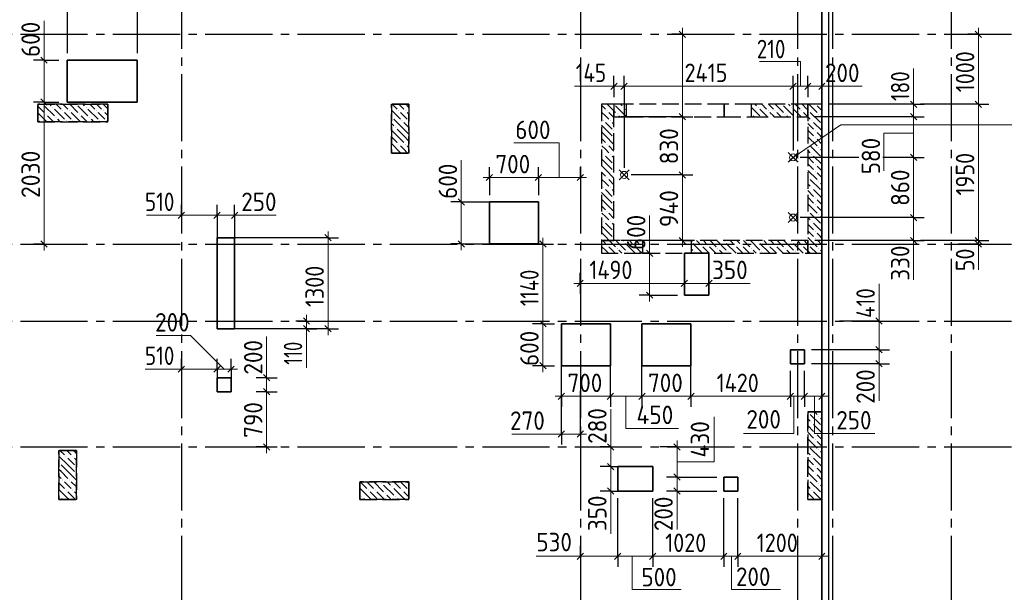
# Model space of a CAD drawing. Header units: millimetres. Extents: x 0 to 67289, y 0 to 35640.
# Tile 8 of 11: x 22204 to 36272, y 17284 to 25471. Entities that reach past the tile are written whole.
import ezdxf

# ---------------------------------------------------------------- set-up
doc = ezdxf.new("R2010")
doc.units = ezdxf.units.MM
doc.linetypes.add('______2', pattern=[324, 240, -84])
doc.linetypes.add('______5', pattern=[1320, 960, -120, 120, -120])
for name, color, linetype, lineweight in [('Standard', 7, 'Continuous', 25), ('ЖБ Перекрытие верхний уровень', 7, 'Continuous', 35), ('ЖБ Пилон', 7, 'Continuous', 35), ('ЖБ Стена верхний уровень', 7, 'Continuous', 35), ('Примечания', 7, 'Continuous', 13), ('Размерная линия_ общее', 7, 'Continuous', 13)]:
    doc.layers.add(name, color=color, linetype=linetype, lineweight=lineweight)
doc.layers.add('Оси', color=7, linetype='______5', true_color=0x656565)
doc.styles.add('ISOCPEUR', font='txt')

msp = doc.modelspace()

# ---------------------------------------------------------------- hatches: boundary and pattern name
at = {"layer": 'ЖБ Пилон', "linetype": 'Continuous', "lineweight": -3, "transparency": 33554687}
for points in [[(22533, 24262), (22532, 24261), (22530, 24262)], [(22671, 24217), (22676, 24222), (22680, 24217), (22676, 24212)], [(23013, 24262), (23012, 24261), (23010, 24262)], [(23151, 24217), (23156, 24222), (23160, 24217), (23156, 24212)], [(22575, 24121), (22580, 24126), (22584, 24121), (22580, 24116)], [(22719, 24073), (22724, 24078), (22728, 24073), (22724, 24068)], [(22815, 24169), (22820, 24174), (22824, 24169), (22820, 24165)], [(22911, 24169), (22916, 24174), (22920, 24169), (22916, 24165)], [(23055, 24121), (23060, 24126), (23064, 24121), (23060, 24116)], [(23199, 24073), (23204, 24078), (23208, 24073), (23204, 24068)], [(23295, 24169), (23300, 24174), (23304, 24169), (23300, 24165)], [(23391, 24169), (23396, 24174), (23400, 24169), (23396, 24165)], [(27519, 24073), (27524, 24078), (27528, 24073), (27524, 24068)], [(27615, 24169), (27620, 24174), (27624, 24169), (27620, 24165)], [(27711, 24169), (27716, 24174), (27720, 24169), (27716, 24165)], [(22479, 24025), (22484, 24030), (22488, 24025), (22484, 24021)], [(22863, 24025), (22868, 24030), (22872, 24025), (22868, 24021)], [(22959, 24025), (22964, 24030), (22968, 24025), (22964, 24021)], [(23343, 24025), (23348, 24030), (23352, 24025), (23348, 24021)], [(23439, 24025), (23444, 24030), (23448, 24025), (23444, 24021)], [(27567, 23929), (27572, 23934), (27576, 23929), (27572, 23925)], [(27663, 24025), (27668, 24030), (27672, 24025), (27668, 24021)], [(27759, 24025), (27764, 24030), (27765, 24029), (27765, 24022), (27764, 24021)], [(27615, 23689), (27620, 23694), (27624, 23689), (27620, 23685)], [(27711, 23689), (27716, 23694), (27720, 23689), (27716, 23685)], [(27519, 23593), (27524, 23598), (27528, 23593), (27524, 23588)], [(33471, 19849), (33476, 19854), (33480, 19849), (33476, 19845)], [(33471, 19849), (33476, 19854), (33480, 19849), (33476, 19845)], [(33519, 19705), (33524, 19710), (33528, 19705), (33524, 19701)], [(33519, 19705), (33524, 19710), (33528, 19705), (33524, 19701)], [(33615, 19801), (33620, 19806), (33624, 19801), (33620, 19796)], [(33615, 19801), (33620, 19806), (33624, 19801), (33620, 19796)], [(33567, 19561), (33572, 19566), (33576, 19561), (33572, 19556)], [(33567, 19561), (33572, 19566), (33576, 19561), (33572, 19556)], [(33663, 19657), (33665, 19659), (33665, 19655)], [(33663, 19657), (33665, 19659), (33665, 19655)], [(33567, 19465), (33572, 19470), (33576, 19465), (33572, 19461)], [(33567, 19465), (33572, 19470), (33576, 19465), (33572, 19461)], [(33471, 19369), (33476, 19374), (33480, 19369), (33476, 19365)], [(33471, 19369), (33476, 19374), (33480, 19369), (33476, 19365)], [(33615, 19321), (33620, 19326), (33624, 19321), (33620, 19316)], [(33615, 19321), (33620, 19326), (33624, 19321), (33620, 19316)], [(22767, 19129), (22772, 19134), (22776, 19129), (22772, 19125)], [(22863, 19225), (22868, 19230), (22872, 19225), (22868, 19221)], [(22959, 19225), (22964, 19230), (22968, 19225), (22964, 19221)], [(33519, 19225), (33524, 19230), (33528, 19225), (33524, 19221)], [(33519, 19225), (33524, 19230), (33528, 19225), (33524, 19221)], [(33663, 19177), (33665, 19179), (33665, 19175)], [(33663, 19177), (33665, 19179), (33665, 19175)], [(23007, 19081), (23012, 19086), (23015, 19083), (23015, 19080), (23012, 19076)], [(33567, 19081), (33572, 19086), (33576, 19081), (33572, 19076)], [(33567, 19081), (33572, 19086), (33576, 19081), (33572, 19076)], [(22815, 18889), (22820, 18894), (22824, 18889), (22820, 18885)], [(22911, 18889), (22916, 18894), (22920, 18889), (22916, 18885)], [(23007, 18985), (23012, 18990), (23015, 18987), (23015, 18984), (23012, 18981)], [(33471, 18889), (33476, 18894), (33480, 18889), (33476, 18885)], [(33471, 18889), (33476, 18894), (33480, 18889), (33476, 18885)], [(33567, 18985), (33572, 18990), (33576, 18985), (33572, 18981)], [(33567, 18985), (33572, 18990), (33576, 18985), (33572, 18981)], [(22863, 18745), (22868, 18750), (22872, 18745), (22868, 18741)], [(22959, 18745), (22964, 18750), (22968, 18745), (22964, 18741)], [(27183, 18745), (27188, 18750), (27192, 18745), (27188, 18741)], [(27279, 18745), (27284, 18750), (27288, 18745), (27284, 18741)], [(27375, 18841), (27380, 18846), (27384, 18841), (27380, 18836)], [(27519, 18793), (27524, 18798), (27528, 18793), (27524, 18788)], [(27663, 18745), (27668, 18750), (27672, 18745), (27668, 18741)], [(27759, 18745), (27764, 18750), (27765, 18749), (27765, 18742), (27764, 18741)], [(33519, 18745), (33524, 18750), (33528, 18745), (33524, 18741)], [(33519, 18745), (33524, 18750), (33528, 18745), (33524, 18741)], [(33615, 18841), (33620, 18846), (33624, 18841), (33620, 18836)], [(33615, 18841), (33620, 18846), (33624, 18841), (33620, 18836)], [(22767, 18649), (22772, 18654), (22776, 18649), (22772, 18645)], [(27087, 18649), (27092, 18654), (27096, 18649), (27092, 18645)], [(27423, 18697), (27428, 18702), (27432, 18697), (27428, 18692)], [(27567, 18649), (27572, 18654), (27576, 18649), (27572, 18645)], [(33663, 18697), (33665, 18699), (33665, 18695)], [(33663, 18697), (33665, 18699), (33665, 18695)]]:
    msp.add_hatch(color=7, dxfattribs=at).paths.add_polyline_path(points, flags=16)
at = {"layer": 'ЖБ Стена верхний уровень', "linetype": 'Continuous', "lineweight": -3, "transparency": 33554687}
for points in [[(30693, 24262), (30692, 24261), (30690, 24262)], [(30831, 24217), (30836, 24222), (30840, 24217), (30836, 24212)], [(32751, 24217), (32756, 24222), (32760, 24217), (32756, 24212)], [(33093, 24262), (33092, 24261), (33090, 24262)], [(33231, 24217), (33236, 24222), (33240, 24217), (33236, 24212)], [(33573, 24262), (33572, 24261), (33570, 24262)], [(30591, 24169), (30596, 24174), (30600, 24169), (30596, 24165)], [(30735, 24121), (30740, 24126), (30744, 24121), (30740, 24116)], [(32660, 24126), (32664, 24121), (32660, 24117)], [(32895, 24169), (32900, 24174), (32904, 24169), (32900, 24165)], [(32991, 24169), (32996, 24174), (33000, 24169), (32996, 24165)], [(33135, 24121), (33140, 24126), (33144, 24121), (33140, 24116)], [(33375, 24169), (33380, 24174), (33384, 24169), (33380, 24165)], [(33471, 24169), (33476, 24174), (33480, 24169), (33476, 24165)], [(33615, 24121), (33620, 24126), (33624, 24121), (33620, 24116)], [(30543, 24025), (30548, 24030), (30552, 24025), (30548, 24021)], [(30639, 24025), (30644, 24030), (30648, 24025), (30644, 24021)], [(33519, 24025), (33524, 24030), (33528, 24025), (33524, 24021)], [(33663, 23977), (33665, 23980), (33665, 23975)], [(30687, 23881), (30692, 23886), (30695, 23883), (30695, 23880), (30692, 23876)], [(30687, 23785), (30692, 23790), (30695, 23787), (30695, 23784), (30692, 23781)], [(33567, 23881), (33572, 23886), (33576, 23881), (33572, 23876)], [(33567, 23785), (33572, 23790), (33576, 23785), (33572, 23781)], [(30591, 23689), (30596, 23694), (30600, 23689), (30596, 23685)], [(33471, 23689), (33476, 23694), (33480, 23689), (33476, 23685)], [(33615, 23641), (33620, 23646), (33624, 23641), (33620, 23636)], [(30543, 23545), (30548, 23550), (30552, 23545), (30548, 23541)], [(30639, 23545), (30644, 23550), (30648, 23545), (30644, 23541)], [(33519, 23545), (33524, 23550), (33528, 23545), (33524, 23541)], [(33663, 23497), (33665, 23500), (33665, 23495)], [(30687, 23401), (30692, 23406), (30695, 23403), (30695, 23400), (30692, 23396)], [(33567, 23401), (33572, 23406), (33576, 23401), (33572, 23396)], [(30591, 23209), (30596, 23214), (30600, 23209), (30596, 23205)], [(30687, 23305), (30692, 23310), (30695, 23307), (30695, 23304), (30692, 23301)], [(33471, 23209), (33476, 23214), (33480, 23209), (33476, 23205)], [(33567, 23305), (33572, 23310), (33576, 23305), (33572, 23301)], [(33615, 23161), (33620, 23166), (33624, 23161), (33620, 23156)], [(30543, 23065), (30548, 23070), (30552, 23065), (30548, 23061)], [(30639, 23065), (30644, 23070), (30648, 23065), (30644, 23061)], [(33519, 23065), (33524, 23070), (33528, 23065), (33524, 23061)], [(33663, 23017), (33665, 23020), (33665, 23015)], [(30687, 22921), (30692, 22926), (30695, 22923), (30695, 22920), (30692, 22916)], [(30687, 22825), (30692, 22830), (30695, 22827), (30695, 22824), (30692, 22821)], [(33567, 22921), (33572, 22926), (33576, 22921), (33572, 22916)], [(33567, 22825), (33572, 22830), (33576, 22825), (33572, 22821)], [(30591, 22729), (30596, 22734), (30600, 22729), (30596, 22725)], [(33471, 22729), (33476, 22734), (33480, 22729), (33476, 22725)], [(33615, 22681), (33620, 22686), (33624, 22681), (33620, 22676)], [(30543, 22585), (30548, 22590), (30552, 22585), (30548, 22581)], [(30639, 22585), (30644, 22590), (30648, 22585), (30644, 22581)], [(33519, 22585), (33524, 22590), (33528, 22585), (33524, 22581)], [(33663, 22537), (33665, 22540), (33665, 22535)], [(30687, 22441), (30692, 22446), (30695, 22443), (30695, 22440), (30692, 22436)], [(33567, 22441), (33572, 22446), (33576, 22441), (33572, 22436)], [(30591, 22249), (30596, 22254), (30600, 22249), (30596, 22245)], [(30687, 22345), (30692, 22350), (30695, 22347), (30695, 22344), (30692, 22341)], [(30831, 22297), (30836, 22302), (30840, 22297), (30836, 22292)], [(30975, 22249), (30980, 22254), (30984, 22249), (30980, 22245)], [(31071, 22249), (31076, 22254), (31080, 22249), (31076, 22245)], [(31935, 22249), (31940, 22254), (31944, 22249), (31940, 22245)], [(32031, 22249), (32036, 22254), (32040, 22249), (32036, 22245)], [(32271, 22297), (32276, 22302), (32280, 22297), (32276, 22292)], [(32415, 22249), (32420, 22254), (32424, 22249), (32420, 22245)], [(32511, 22249), (32516, 22254), (32520, 22249), (32516, 22245)], [(32751, 22297), (32756, 22302), (32760, 22297), (32756, 22292)], [(32895, 22249), (32900, 22254), (32904, 22249), (32900, 22245)], [(32991, 22249), (32996, 22254), (33000, 22249), (32996, 22245)], [(33231, 22297), (33236, 22302), (33240, 22297), (33236, 22292)], [(33375, 22249), (33380, 22254), (33384, 22249), (33380, 22245)], [(33471, 22249), (33476, 22254), (33480, 22249), (33476, 22245)], [(33567, 22345), (33572, 22350), (33576, 22345), (33572, 22341)], [(30735, 22201), (30740, 22206), (30744, 22201), (30740, 22196)], [(30879, 22153), (30884, 22158), (30888, 22153), (30884, 22148)], [(31839, 22153), (31844, 22158), (31848, 22153), (31844, 22148)], [(32175, 22201), (32180, 22206), (32184, 22201), (32180, 22196)], [(32319, 22153), (32324, 22158), (32328, 22153), (32324, 22148)], [(32655, 22201), (32660, 22206), (32664, 22201), (32660, 22196)], [(32799, 22153), (32804, 22158), (32808, 22153), (32804, 22148)], [(33135, 22201), (33140, 22206), (33144, 22201), (33140, 22196)], [(33279, 22153), (33284, 22158), (33288, 22153), (33284, 22148)], [(33615, 22201), (33620, 22206), (33624, 22201), (33620, 22196)]]:
    msp.add_hatch(color=7, dxfattribs=at).paths.add_polyline_path(points, flags=16)

# ---------------------------------------------------------------- linework, layer by layer
at = {"layer": 'Standard', "color": 254, "linetype": 'Continuous', "lineweight": -3, "true_color": 0xc4c4ff, "transparency": 33554687}
msp.add_lwpolyline([(8915, 10212), (33765, 10212), (33765, 32712), (8915, 32712), (8915, 10212)], dxfattribs=at)
at = {"layer": 'ЖБ Перекрытие верхний уровень', "color": 7, "linetype": 'Continuous', "lineweight": 35, "transparency": 33554687}
for p, q in [((33665, 22312), (33665, 32612)), ((23885, 24892), (22885, 24892)), ((22885, 24892), (22885, 24292)), ((23885, 24292), (23885, 24892)), ((22885, 24292), (23885, 24292)), ((29616, 22864), (28916, 22864)), ((28916, 22864), (28916, 22264)), ((29616, 22264), (29616, 22864)), ((25275, 22352), (25025, 22352)), ((25025, 22352), (25025, 21052)), ((25275, 21052), (25275, 22352)), ((28916, 22264), (29616, 22264)), ((33665, 10312), (33665, 22312)), ((32052, 22132), (31702, 22132)), ((31702, 22132), (31702, 21532)), ((32052, 21532), (32052, 22132)), ((31702, 21532), (32052, 21532)), ((30645, 21124), (29945, 21124)), ((29945, 21124), (29945, 20524)), ((30645, 20524), (30645, 21124)), ((31795, 21124), (31095, 21124)), ((31095, 21124), (31095, 20524)), ((31795, 20524), (31795, 21124)), ((25025, 21052), (25275, 21052)), ((33415, 20752), (33215, 20752)), ((33215, 20752), (33215, 20552)), ((33415, 20552), (33415, 20752)), ((33215, 20552), (33415, 20552)), ((29945, 20524), (30645, 20524)), ((31095, 20524), (31795, 20524)), ((25225, 20352), (25025, 20352)), ((25025, 20352), (25025, 20152)), ((25225, 20152), (25225, 20352)), ((25025, 20152), (25225, 20152)), ((31249, 19082), (30749, 19082)), ((30749, 19082), (30749, 18732)), ((31249, 18732), (31249, 19082)), ((32465, 18932), (32265, 18932)), ((32265, 18932), (32265, 18732)), ((32465, 18732), (32465, 18932)), ((30749, 18732), (31249, 18732)), ((32265, 18732), (32465, 18732))]:
    msp.add_line(p, q, dxfattribs=at)
at = {"layer": 'ЖБ Пилон', "color": 253, "linetype": '______2', "lineweight": -3, "true_color": 0xa0a0a0, "transparency": 33554687}
for p, q in [((23465, 24262), (22465, 24262)), ((22465, 24262), (22465, 24012)), ((23465, 24012), (23465, 24262)), ((27765, 24262), (27515, 24262)), ((27515, 24262), (27515, 23562)), ((27765, 23562), (27765, 24262)), ((22465, 24012), (23465, 24012)), ((27515, 23562), (27765, 23562)), ((33665, 19862), (33465, 19862)), ((33465, 19862), (33465, 18612)), ((33665, 19862), (33465, 19862)), ((33465, 19862), (33465, 18612)), ((33665, 18612), (33665, 19862)), ((33665, 18612), (33665, 19862)), ((23015, 19312), (22765, 19312)), ((22765, 19312), (22765, 18612)), ((23015, 18612), (23015, 19312)), ((27765, 18862), (27065, 18862)), ((27065, 18862), (27065, 18612)), ((27765, 18612), (27765, 18862)), ((22765, 18612), (23015, 18612)), ((27065, 18612), (27765, 18612)), ((33465, 18612), (33665, 18612)), ((33465, 18612), (33665, 18612))]:
    msp.add_line(p, q, dxfattribs=at)
at = {"layer": 'ЖБ Пилон', "color": 253, "linetype": '______2', "lineweight": -3, "true_color": 0xababab, "transparency": 33554687}
for p, q in [((22465, 24012), (22465, 24262)), ((22465, 24262), (23465, 24262)), ((23465, 24262), (23465, 24012)), ((27515, 23562), (27515, 24262)), ((27515, 24262), (27765, 24262)), ((27765, 24262), (27765, 23562)), ((23465, 24012), (22465, 24012)), ((27765, 23562), (27515, 23562)), ((33465, 18612), (33465, 19862)), ((33465, 19862), (33665, 19862)), ((33665, 19862), (33665, 18612)), ((22765, 18612), (22765, 19312)), ((22765, 19312), (23015, 19312)), ((23015, 19312), (23015, 18612)), ((27065, 18612), (27065, 18862)), ((27065, 18862), (27765, 18862)), ((27765, 18862), (27765, 18612)), ((23015, 18612), (22765, 18612)), ((27765, 18612), (27065, 18612)), ((33665, 18612), (33465, 18612))]:
    msp.add_line(p, q, dxfattribs=at)
at = {"layer": 'ЖБ Пилон', "color": 253, "linetype": 'Continuous', "lineweight": -3, "true_color": 0xa0a0a0, "transparency": 33554687}
for p, q in [((22465, 24236), (22556, 24145)), ((22556, 24241), (22700, 24097)), ((22652, 24241), (22630, 24262)), ((22726, 24262), (22796, 24193)), ((22823, 24262), (22892, 24193)), ((22919, 24262), (23036, 24145)), ((23036, 24241), (23180, 24097)), ((23132, 24241), (23110, 24262)), ((23206, 24262), (23276, 24193)), ((23303, 24262), (23372, 24193)), ((23399, 24262), (23465, 24196)), ((27526, 24262), (27596, 24193)), ((27622, 24262), (27692, 24193)), ((27719, 24262), (27765, 24216)), ((22465, 24140), (22592, 24012)), ((22604, 24097), (22688, 24012)), ((22700, 24193), (22844, 24049)), ((22892, 24097), (22844, 24145)), ((22940, 24049), (22892, 24097)), ((22940, 24145), (23072, 24012)), ((23084, 24097), (23168, 24012)), ((23180, 24193), (23324, 24049)), ((23372, 24097), (23324, 24145)), ((23420, 24049), (23372, 24097)), ((23420, 24145), (23465, 24100)), ((27515, 24178), (27644, 24049)), ((27692, 24097), (27644, 24145)), ((27740, 24049), (27692, 24097)), ((27740, 24145), (27765, 24120)), ((22785, 24012), (22748, 24049)), ((23265, 24012), (23228, 24049)), ((27515, 23986), (27548, 23953)), ((27692, 23905), (27548, 24049)), ((27692, 24001), (27765, 23928)), ((27596, 23809), (27515, 23890)), ((27515, 23794), (27596, 23713)), ((27596, 23905), (27692, 23809)), ((27596, 23809), (27692, 23713)), ((27692, 23905), (27765, 23832)), ((27692, 23809), (27765, 23736)), ((27515, 23698), (27644, 23569)), ((27692, 23617), (27644, 23665)), ((27740, 23665), (27765, 23640)), ((27554, 23562), (27548, 23569)), ((27740, 23569), (27692, 23617)), ((33558, 19862), (33596, 19825)), ((33558, 19862), (33596, 19825)), ((33654, 19862), (33665, 19852)), ((33654, 19862), (33665, 19852)), ((33500, 19729), (33465, 19764)), ((33500, 19729), (33465, 19764)), ((33500, 19825), (33644, 19681)), ((33500, 19825), (33644, 19681)), ((33644, 19777), (33665, 19756)), ((33644, 19777), (33665, 19756)), ((33465, 19668), (33548, 19585)), ((33465, 19668), (33548, 19585)), ((33465, 19572), (33548, 19489)), ((33465, 19572), (33548, 19489)), ((33548, 19681), (33665, 19564)), ((33548, 19681), (33665, 19564)), ((33465, 19476), (33596, 19345)), ((33465, 19476), (33596, 19345)), ((33644, 19489), (33596, 19537)), ((33644, 19489), (33596, 19537)), ((33596, 19441), (33665, 19372)), ((33596, 19441), (33665, 19372)), ((33665, 19468), (33644, 19489)), ((33665, 19468), (33644, 19489)), ((22780, 19312), (22844, 19249)), ((22892, 19297), (22876, 19312)), ((22940, 19249), (22892, 19297)), ((22972, 19312), (23015, 19270)), ((33500, 19249), (33465, 19284)), ((33500, 19249), (33465, 19284)), ((33500, 19345), (33644, 19201)), ((33500, 19345), (33644, 19201)), ((33644, 19297), (33665, 19276)), ((33644, 19297), (33665, 19276)), ((22892, 19105), (22765, 19232)), ((22892, 19201), (22988, 19105)), ((22988, 19201), (23015, 19174)), ((33465, 19188), (33548, 19105)), ((33465, 19188), (33548, 19105)), ((33548, 19201), (33665, 19084)), ((33548, 19201), (33665, 19084)), ((22796, 19009), (22765, 19040)), ((22796, 19105), (22892, 19009)), ((22796, 19009), (22892, 18913)), ((22892, 19105), (22988, 19009)), ((22892, 19009), (23015, 18886)), ((33465, 19092), (33548, 19009)), ((33465, 19092), (33548, 19009)), ((33465, 18996), (33596, 18865)), ((33465, 18996), (33596, 18865)), ((33644, 19009), (33596, 19057)), ((33644, 19009), (33596, 19057)), ((33665, 18988), (33644, 19009)), ((33665, 18988), (33644, 19009)), ((22765, 18944), (22796, 18913)), ((22892, 18817), (22844, 18865)), ((22940, 18865), (23015, 18790)), ((27070, 18862), (27164, 18769)), ((27212, 18817), (27166, 18862)), ((27262, 18862), (27404, 18721)), ((27454, 18862), (27500, 18817)), ((27550, 18862), (27644, 18769)), ((27692, 18817), (27646, 18862)), ((27742, 18862), (27765, 18840)), ((33500, 18865), (33644, 18721)), ((33500, 18865), (33644, 18721)), ((33596, 18961), (33665, 18892)), ((33596, 18961), (33665, 18892)), ((22765, 18848), (22844, 18769)), ((22892, 18625), (22765, 18752)), ((22940, 18769), (22892, 18817)), ((22892, 18721), (22988, 18625)), ((22988, 18721), (23015, 18694)), ((27212, 18625), (27068, 18769)), ((27260, 18769), (27212, 18817)), ((27212, 18721), (27308, 18625)), ((27308, 18721), (27417, 18612)), ((27404, 18817), (27548, 18673)), ((27692, 18625), (27548, 18769)), ((27740, 18769), (27692, 18817)), ((27692, 18721), (27765, 18648)), ((33500, 18769), (33465, 18804)), ((33500, 18769), (33465, 18804)), ((33548, 18721), (33657, 18612)), ((33548, 18721), (33657, 18612)), ((33644, 18817), (33665, 18796)), ((33644, 18817), (33665, 18796)), ((22796, 18625), (22808, 18612)), ((22892, 18625), (22904, 18612)), ((27065, 18676), (27068, 18673)), ((27116, 18625), (27128, 18612)), ((27212, 18625), (27224, 18612)), ((27512, 18612), (27452, 18673)), ((27596, 18625), (27608, 18612)), ((27692, 18625), (27704, 18612)), ((33465, 18708), (33548, 18625)), ((33465, 18708), (33548, 18625))]:
    msp.add_line(p, q, dxfattribs=at)
at = {"layer": 'ЖБ Стена верхний уровень', "color": 253, "linetype": '______2', "lineweight": -3, "true_color": 0xa0a0a0, "transparency": 33554687}
for p, q in [((30515, 24262), (30515, 22312)), ((30695, 24262), (30515, 24262)), ((30870, 24262), (30695, 24262)), ((30695, 24262), (30695, 24082)), ((30695, 22312), (30695, 24262)), ((32270, 24262), (30870, 24262)), ((30870, 24262), (30870, 24082)), ((32270, 24082), (32270, 24262)), ((32660, 24262), (32270, 24262)), ((32270, 24262), (32270, 24082)), ((32660, 24082), (32660, 24262)), ((33465, 24262), (32660, 24262)), ((33465, 24082), (33465, 24262)), ((33665, 24262), (33465, 24262)), ((33465, 24262), (33465, 22132)), ((33665, 22132), (33665, 24262)), ((30695, 24082), (30870, 24082)), ((30870, 24082), (32270, 24082)), ((32270, 24082), (32660, 24082)), ((32660, 24082), (33465, 24082)), ((30515, 22312), (30695, 22312)), ((31105, 22312), (30515, 22312)), ((30515, 22312), (30515, 22132)), ((31805, 22312), (31105, 22312)), ((31105, 22312), (31105, 22132)), ((31805, 22132), (31805, 22312)), ((33465, 22312), (31805, 22312)), ((33465, 22132), (33465, 22312)), ((30515, 22132), (31105, 22132)), ((31105, 22132), (31805, 22132)), ((31805, 22132), (33465, 22132)), ((33465, 22132), (33665, 22132))]:
    msp.add_line(p, q, dxfattribs=at)
at = {"layer": 'ЖБ Стена верхний уровень', "color": 253, "linetype": 'Continuous', "lineweight": -3, "true_color": 0xa0a0a0, "transparency": 33554687}
for p, q in [((30515, 24250), (30572, 24193)), ((30599, 24262), (30695, 24166)), ((30716, 24241), (30860, 24097)), ((32660, 24217), (32780, 24097)), ((33116, 24241), (33260, 24097)), ((33479, 24262), (33596, 24145)), ((33596, 24241), (33665, 24172)), ((30515, 24058), (30524, 24049)), ((30572, 24097), (30524, 24145)), ((30620, 24049), (30572, 24097)), ((30620, 24145), (30695, 24070)), ((30695, 24166), (30716, 24145)), ((30764, 24097), (30778, 24082)), ((30860, 24193), (30870, 24183)), ((32684, 24097), (32698, 24082)), ((32780, 24193), (32890, 24082)), ((32972, 24097), (32924, 24145)), ((32986, 24082), (32972, 24097)), ((33020, 24145), (33082, 24082)), ((33164, 24097), (33178, 24082)), ((33260, 24193), (33370, 24082)), ((33452, 24097), (33404, 24145)), ((33465, 24084), (33452, 24097)), ((33500, 24049), (33465, 24084)), ((33500, 24145), (33644, 24001)), ((33644, 24097), (33665, 24076)), ((30572, 23905), (30515, 23962)), ((30572, 24001), (30668, 23905)), ((30668, 24001), (30695, 23974)), ((33465, 23988), (33548, 23905)), ((33548, 24001), (33665, 23884)), ((30515, 23866), (30572, 23809)), ((30572, 23905), (30668, 23809)), ((30572, 23809), (30695, 23686)), ((33465, 23892), (33548, 23809)), ((33465, 23796), (33596, 23665)), ((33644, 23809), (33596, 23857)), ((33665, 23788), (33644, 23809)), ((30515, 23770), (30572, 23713)), ((30572, 23617), (30524, 23665)), ((30620, 23665), (30695, 23590)), ((33500, 23665), (33644, 23521)), ((33596, 23761), (33665, 23692)), ((30515, 23578), (30524, 23569)), ((30620, 23569), (30572, 23617)), ((30572, 23521), (30668, 23425)), ((30668, 23521), (30695, 23494)), ((33500, 23569), (33465, 23604)), ((33465, 23508), (33548, 23425)), ((33548, 23521), (33665, 23404)), ((33644, 23617), (33665, 23596)), ((30572, 23425), (30515, 23482)), ((30515, 23386), (30572, 23329)), ((30572, 23425), (30668, 23329)), ((33465, 23412), (33548, 23329)), ((33644, 23329), (33596, 23377)), ((30515, 23290), (30572, 23233)), ((30572, 23329), (30695, 23206)), ((33465, 23316), (33596, 23185)), ((33596, 23281), (33665, 23212)), ((33665, 23308), (33644, 23329)), ((30515, 23098), (30524, 23089)), ((30572, 23137), (30524, 23185)), ((30620, 23089), (30572, 23137)), ((30620, 23185), (30695, 23110)), ((33500, 23089), (33465, 23124)), ((33500, 23185), (33644, 23041)), ((33644, 23137), (33665, 23116)), ((30572, 22945), (30515, 23002)), ((30572, 23041), (30668, 22945)), ((30572, 22945), (30668, 22849)), ((30668, 23041), (30695, 23014)), ((33465, 23028), (33548, 22945)), ((33465, 22932), (33548, 22849)), ((33548, 23041), (33665, 22924)), ((30515, 22906), (30572, 22849)), ((30515, 22810), (30572, 22753)), ((30572, 22849), (30695, 22726)), ((33465, 22836), (33596, 22705)), ((33644, 22849), (33596, 22897)), ((33596, 22801), (33665, 22732)), ((33665, 22828), (33644, 22849)), ((30572, 22657), (30524, 22705)), ((30620, 22609), (30572, 22657)), ((30620, 22705), (30695, 22630)), ((33500, 22705), (33644, 22561)), ((33644, 22657), (33665, 22636)), ((30515, 22618), (30524, 22609)), ((30572, 22465), (30515, 22522)), ((30572, 22561), (30668, 22465)), ((30668, 22561), (30695, 22534)), ((33500, 22609), (33465, 22644)), ((33465, 22548), (33548, 22465)), ((33548, 22561), (33665, 22444)), ((30515, 22426), (30572, 22369)), ((30572, 22465), (30668, 22369)), ((30572, 22369), (30628, 22312)), ((33465, 22452), (33548, 22369)), ((33644, 22369), (33596, 22417)), ((33665, 22348), (33644, 22369)), ((30515, 22330), (30532, 22312)), ((30532, 22312), (30572, 22273)), ((30628, 22312), (30716, 22225)), ((30724, 22312), (30860, 22177)), ((30916, 22312), (30956, 22273)), ((31012, 22312), (31052, 22273)), ((31820, 22273), (31960, 22132)), ((31876, 22312), (31916, 22273)), ((31972, 22312), (32012, 22273)), ((32068, 22312), (32156, 22225)), ((32164, 22312), (32300, 22177)), ((32300, 22273), (32440, 22132)), ((32356, 22312), (32396, 22273)), ((32452, 22312), (32492, 22273)), ((32548, 22312), (32636, 22225)), ((32644, 22312), (32780, 22177)), ((32780, 22273), (32920, 22132)), ((32836, 22312), (32876, 22273)), ((32932, 22312), (32972, 22273)), ((33028, 22312), (33116, 22225)), ((33124, 22312), (33260, 22177)), ((33260, 22273), (33400, 22132)), ((33316, 22312), (33356, 22273)), ((33412, 22312), (33452, 22273)), ((33465, 22356), (33596, 22225)), ((33596, 22321), (33665, 22252)), ((30572, 22177), (30524, 22225)), ((31052, 22177), (31004, 22225)), ((31100, 22225), (31105, 22220)), ((31805, 22192), (31820, 22177)), ((32012, 22177), (31964, 22225)), ((32056, 22132), (32012, 22177)), ((32060, 22225), (32152, 22132)), ((32204, 22177), (32248, 22132)), ((32492, 22177), (32444, 22225)), ((32536, 22132), (32492, 22177)), ((32540, 22225), (32632, 22132)), ((32684, 22177), (32728, 22132)), ((32972, 22177), (32924, 22225)), ((33016, 22132), (32972, 22177)), ((33020, 22225), (33112, 22132)), ((33164, 22177), (33208, 22132)), ((33452, 22177), (33404, 22225)), ((33465, 22164), (33452, 22177)), ((33496, 22132), (33465, 22164)), ((33500, 22225), (33592, 22132)), ((33644, 22177), (33665, 22156))]:
    msp.add_line(p, q, dxfattribs=at)
for points in [[(30812, 24241), (30790, 24262), (30790, 24262)], [(32732, 24241), (32710, 24262), (32710, 24262)], [(32806, 24262), (32806, 24262), (32876, 24193)], [(32902, 24262), (32902, 24262), (32972, 24193)], [(32999, 24262), (32999, 24262), (33116, 24145)], [(33212, 24241), (33190, 24262), (33190, 24262)], [(33286, 24262), (33286, 24262), (33356, 24193)], [(33382, 24262), (33382, 24262), (33452, 24193)], [(30860, 22273), (31000, 22132), (31000, 22132)], [(30515, 22138), (30520, 22132), (30520, 22132)], [(30616, 22132), (30616, 22132), (30572, 22177)], [(30620, 22225), (30712, 22132), (30712, 22132)], [(30764, 22177), (30808, 22132), (30808, 22132)], [(31096, 22132), (31096, 22132), (31052, 22177)]]:
    msp.add_lwpolyline(points, dxfattribs=at)
at = {"layer": 'Оси', "color": 8, "linetype": '______5', "lineweight": -3, "transparency": 33554687}
for p, q in [((24515, 32612), (24515, 8317)), ((30215, 32612), (30215, 8317)), ((33315, 32612), (33315, 8317)), ((33815, 32612), (33815, 8317)), ((35515, 32612), (35515, 8317)), ((9015, 25262), (42963, 25262)), ((9015, 22262), (42963, 22262)), ((9015, 21162), (42963, 21162)), ((9015, 19362), (42963, 19362))]:
    msp.add_line(p, q, dxfattribs=at)
at = {"layer": 'Примечания', "color": 7, "linetype": 'Continuous', "lineweight": 13, "transparency": 33554687}
for p, q in [((22553, 24892), (22553, 25452)), ((33362, 24871), (32773, 24871)), ((33362, 24519), (33362, 24871)), ((34976, 24262), (34976, 24774)), ((30695, 24519), (30132, 24519)), ((33665, 24519), (34241, 24519)), ((33936, 23968), (33255, 23502)), ((37644, 23968), (33936, 23968)), ((34976, 23846), (34553, 23846)), ((34553, 23846), (34553, 23309)), ((29914, 23711), (29263, 23711)), ((29914, 23214), (29914, 23711)), ((33184, 23573), (33326, 23432)), ((33184, 23432), (33326, 23573)), ((28514, 22864), (28514, 23464)), ((30769, 23323), (30911, 23182)), ((30769, 23182), (30911, 23323)), ((24515, 22675), (24015, 22675)), ((25225, 22675), (25871, 22675)), ((31205, 22132), (31205, 22672)), ((33184, 22713), (33326, 22572)), ((33184, 22572), (33326, 22713)), ((34976, 22312), (34976, 21750)), ((35903, 22262), (35903, 21892)), ((32052, 21701), (32642, 21701)), ((34482, 21162), (34482, 21692)), ((26302, 21042), (26302, 20492)), ((24644, 20955), (24154, 20955)), ((25125, 20474), (24644, 20955)), ((25733, 20352), (25733, 20942)), ((34482, 20552), (34482, 20022)), ((24515, 20474), (23995, 20474)), ((30865, 20086), (30865, 19626)), ((33266, 20086), (33266, 19552)), ((33560, 20086), (33560, 19552)), ((30649, 19362), (30649, 19902)), ((32126, 19151), (32126, 19791)), ((30865, 19626), (31615, 19626)), ((29945, 19546), (29235, 19546)), ((33215, 19552), (32545, 19552)), ((33266, 19552), (32545, 19552)), ((33560, 19552), (34420, 19552)), ((33665, 19552), (34255, 19552)), ((31596, 19151), (32126, 19151)), ((30649, 18732), (30649, 18122)), ((31596, 18732), (31596, 18182)), ((30215, 17800), (29585, 17800)), ((30953, 17800), (30953, 17323)), ((32373, 17800), (32373, 17323)), ((30953, 17323), (31653, 17323)), ((32373, 17323), (33073, 17323))]:
    msp.add_line(p, q, dxfattribs=at)
at = {"layer": 'Размерная линия_ общее', "color": 253, "linetype": 'Continuous', "lineweight": -3, "true_color": 0xa0a0a0, "transparency": 33554687}
for p, q in [((22885, 25702), (22885, 24992)), ((23885, 25702), (23885, 24992)), ((24515, 25702), (24515, 25086)), ((31673, 25262), (31523, 25262)), ((31673, 25262), (31823, 25262)), ((35903, 25262), (35753, 25262)), ((35903, 25262), (36053, 25262)), ((35903, 25262), (35903, 25262)), ((22553, 24892), (22403, 24892)), ((22553, 24892), (22703, 24892)), ((22553, 24892), (22765, 24892)), ((30695, 24519), (30695, 24669)), ((30840, 24519), (30840, 24669)), ((33255, 24519), (33255, 24669)), ((33465, 24519), (33465, 24669)), ((33665, 24519), (33665, 24669)), ((30695, 24519), (30695, 24369)), ((30695, 24519), (30695, 24362)), ((30840, 24519), (30840, 24369)), ((30840, 24519), (30840, 23352)), ((33255, 24519), (33255, 24369)), ((33255, 24519), (33255, 23602)), ((33465, 24519), (33465, 24369)), ((33465, 24519), (33465, 24362)), ((33665, 24519), (33665, 24369)), ((33665, 24519), (33665, 24362)), ((22553, 24292), (22403, 24292)), ((22553, 24292), (22703, 24292)), ((22553, 24292), (22765, 24292)), ((34976, 24262), (34826, 24262)), ((34976, 24262), (35126, 24262)), ((35903, 24262), (35753, 24262)), ((35903, 24262), (36053, 24262)), ((31673, 24082), (31523, 24082)), ((31673, 24082), (31823, 24082)), ((34976, 24082), (34826, 24082)), ((34976, 24082), (35126, 24082)), ((34194, 23502), (33355, 23502)), ((34976, 23502), (34826, 23502)), ((34976, 23502), (35126, 23502)), ((28915, 23214), (28915, 23364)), ((29615, 23214), (29615, 23364)), ((30215, 23214), (30215, 23364)), ((28915, 23214), (28915, 23064)), ((28915, 23214), (28915, 22964)), ((29615, 23214), (29615, 23064)), ((29615, 23214), (29615, 22964)), ((30215, 23214), (30215, 23064)), ((30215, 23214), (30215, 23214)), ((31673, 23252), (31523, 23252)), ((31673, 23252), (31823, 23252)), ((24515, 22675), (24515, 22825)), ((25025, 22675), (25025, 22825)), ((25275, 22675), (25275, 22825)), ((28514, 22864), (28364, 22864)), ((28514, 22864), (28664, 22864)), ((28514, 22864), (28926, 22864)), ((24515, 22675), (24515, 22525)), ((24515, 22675), (24515, 22675)), ((25025, 22675), (25025, 22525)), ((25025, 22675), (25025, 22052)), ((25275, 22675), (25275, 22525)), ((25275, 22675), (25275, 22352)), ((34976, 22642), (34826, 22642)), ((34976, 22642), (35126, 22642)), ((22553, 22262), (22403, 22262)), ((22553, 22262), (22703, 22262)), ((22553, 22262), (22765, 22262)), ((26610, 22352), (25275, 22352)), ((26610, 22352), (26460, 22352)), ((26610, 22352), (26760, 22352)), ((28514, 22264), (28364, 22264)), ((28514, 22264), (28664, 22264)), ((28514, 22264), (28926, 22264)), ((29679, 22262), (29529, 22262)), ((29679, 22262), (29829, 22262)), ((29679, 22262), (29735, 22262)), ((31673, 22312), (30795, 22312)), ((31673, 22312), (31523, 22312)), ((31673, 22312), (31823, 22312)), ((34976, 22312), (34826, 22312)), ((34976, 22312), (35126, 22312)), ((35903, 22312), (35753, 22312)), ((35903, 22262), (35753, 22262)), ((35903, 22312), (36053, 22312)), ((35903, 22262), (36053, 22262)), ((31205, 22132), (31055, 22132)), ((31205, 22132), (31355, 22132)), ((31205, 22132), (31205, 22132)), ((30212, 21701), (30212, 21851)), ((31702, 21701), (31702, 21851)), ((32052, 21701), (32052, 21851)), ((30212, 21701), (30212, 21551)), ((31702, 21701), (31702, 21551)), ((32052, 21701), (32052, 21551)), ((31205, 21532), (31055, 21532)), ((31205, 21532), (31355, 21532)), ((31205, 21532), (31602, 21532)), ((26302, 21162), (26152, 21162)), ((26302, 21162), (26452, 21162)), ((26302, 21162), (26302, 21162)), ((29679, 21122), (29529, 21122)), ((29679, 21122), (29829, 21122)), ((29679, 21122), (29845, 21122)), ((34482, 21162), (34332, 21162)), ((34482, 21162), (34632, 21162)), ((26610, 21052), (25275, 21052)), ((26302, 21052), (25729, 21052)), ((26302, 21052), (26152, 21052)), ((26302, 21052), (26452, 21052)), ((26610, 21052), (26460, 21052)), ((26610, 21052), (26760, 21052)), ((34482, 20752), (34332, 20752)), ((34482, 20752), (34632, 20752)), ((24515, 20474), (24515, 20624)), ((25025, 20474), (25025, 20624)), ((25225, 20474), (25225, 20624)), ((29945, 20086), (29945, 20596)), ((34482, 20552), (34332, 20552)), ((34482, 20552), (34632, 20552)), ((24515, 20474), (24515, 20324)), ((24515, 20474), (24515, 20474)), ((25025, 20474), (25025, 20324)), ((25025, 20474), (25025, 20474)), ((25225, 20474), (25225, 20324)), ((25225, 20474), (25225, 20474)), ((29679, 20522), (29529, 20522)), ((29679, 20522), (29829, 20522)), ((25733, 20352), (25583, 20352)), ((25733, 20352), (25883, 20352)), ((25733, 20352), (25733, 20352)), ((25733, 20152), (25583, 20152)), ((25733, 20152), (25883, 20152)), ((25733, 20152), (25733, 20152)), ((29945, 20086), (29945, 20236)), ((30215, 19546), (30215, 20162)), ((30645, 20086), (30645, 20236)), ((31095, 20086), (31095, 20236)), ((31795, 20086), (31795, 20236)), ((33215, 20086), (33215, 20236)), ((33215, 20086), (33215, 20236)), ((33415, 20086), (33415, 20236)), ((33665, 20086), (33665, 20236)), ((29945, 20086), (29945, 19936)), ((30645, 20086), (30645, 19936)), ((31095, 20086), (31095, 19936)), ((31795, 20086), (31795, 19936)), ((33215, 20086), (33215, 19936)), ((33215, 20086), (33215, 20086)), ((33215, 20086), (33215, 19936)), ((33415, 20086), (33415, 19936)), ((33665, 20086), (33665, 19936)), ((33665, 20086), (33665, 20086)), ((29945, 19546), (29945, 19696)), ((30215, 19546), (30215, 19696)), ((29945, 19546), (29945, 19396)), ((30215, 19546), (30215, 19396)), ((25733, 19362), (25583, 19362)), ((25733, 19362), (25883, 19362)), ((25733, 19362), (25733, 19362)), ((30649, 19362), (30499, 19362)), ((30649, 19362), (30799, 19362)), ((30649, 19362), (30649, 19362)), ((31596, 19362), (31348, 19362)), ((31596, 19362), (31446, 19362)), ((31596, 19362), (31746, 19362)), ((30649, 19082), (30499, 19082)), ((30649, 19082), (30799, 19082)), ((30649, 19082), (30649, 19082)), ((31596, 18932), (31446, 18932)), ((31596, 18932), (31746, 18932)), ((30649, 18732), (30499, 18732)), ((30649, 18732), (30799, 18732)), ((30649, 18732), (30649, 18732)), ((31596, 18732), (31446, 18732)), ((31596, 18732), (31746, 18732)), ((30749, 17800), (30749, 18632)), ((31249, 17800), (31249, 18632)), ((33665, 17800), (33665, 18512)), ((30215, 17800), (30215, 17950)), ((30749, 17800), (30749, 17950)), ((31249, 17800), (31249, 17950)), ((31249, 17800), (31249, 17950)), ((32265, 17800), (32265, 17950)), ((32465, 17800), (32465, 17950)), ((33665, 17800), (33665, 17950)), ((30215, 17800), (30215, 17650)), ((30215, 17800), (30215, 17800)), ((30749, 17800), (30749, 17650)), ((31249, 17800), (31249, 17650)), ((31249, 17800), (31249, 17800)), ((31249, 17800), (31249, 17650)), ((32265, 17800), (32265, 17650)), ((32465, 17800), (32465, 17650)), ((33665, 17800), (33665, 17650))]:
    msp.add_line(p, q, dxfattribs=at)
at = {"layer": 'Размерная линия_ общее', "color": 7, "linetype": 'Continuous', "lineweight": 13, "transparency": 33554687}
for p, q in [((31673, 25262), (31673, 25352)), ((35903, 25262), (35903, 25352)), ((31673, 24082), (31673, 25262)), ((35903, 24262), (35903, 25262)), ((22553, 24892), (22553, 24982)), ((22553, 24292), (22553, 24892)), ((30695, 24519), (30605, 24519)), ((30695, 24519), (30840, 24519)), ((30840, 24519), (33255, 24519)), ((33255, 24519), (33465, 24519)), ((33465, 24519), (33665, 24519)), ((33665, 24519), (33755, 24519)), ((34976, 24262), (34976, 24352)), ((34976, 24082), (34976, 24262)), ((35903, 22312), (35903, 24262)), ((31673, 23252), (31673, 24082)), ((34976, 23502), (34976, 24082)), ((34976, 22642), (34976, 23502)), ((28915, 23214), (28825, 23214)), ((28915, 23214), (29615, 23214)), ((29615, 23214), (30215, 23214)), ((30215, 23214), (30305, 23214)), ((28514, 22864), (28514, 22954)), ((24515, 22675), (24425, 22675)), ((24515, 22675), (25025, 22675)), ((25025, 22675), (25275, 22675)), ((25275, 22675), (25365, 22675)), ((34976, 22312), (34976, 22642)), ((26610, 22352), (26610, 22442)), ((22553, 22262), (22553, 22172)), ((28514, 22264), (28514, 22174)), ((29679, 22262), (29679, 22352)), ((29679, 21122), (29679, 22262)), ((31673, 22312), (31673, 22222)), ((34976, 22312), (34976, 22222)), ((35903, 22262), (35903, 22312)), ((35903, 22262), (35903, 22172)), ((31205, 22132), (31205, 22222)), ((30212, 21701), (30122, 21701)), ((30212, 21701), (31702, 21701)), ((31702, 21701), (32052, 21701)), ((32052, 21701), (32142, 21701)), ((31205, 21532), (31205, 21442)), ((26302, 21162), (26302, 21252)), ((34482, 21162), (34482, 21252)), ((26302, 21052), (26302, 21162)), ((29679, 20522), (29679, 21122)), ((34482, 20752), (34482, 21162)), ((26302, 21052), (26302, 20962)), ((26610, 21052), (26610, 20962)), ((34482, 20552), (34482, 20752)), ((34482, 20552), (34482, 20462)), ((24515, 20474), (24425, 20474)), ((24515, 20474), (25025, 20474)), ((25025, 20474), (25225, 20474)), ((25225, 20474), (25315, 20474)), ((25733, 20352), (25733, 20442)), ((29679, 20522), (29679, 20432)), ((25733, 20152), (25733, 20352)), ((29945, 20086), (29855, 20086)), ((30645, 20086), (31095, 20086)), ((31095, 20086), (31795, 20086)), ((31795, 20086), (33215, 20086)), ((33215, 20086), (33125, 20086)), ((33215, 20086), (33305, 20086)), ((33215, 20086), (33415, 20086)), ((33415, 20086), (33665, 20086)), ((33665, 20086), (33755, 20086)), ((29945, 19546), (29855, 19546)), ((29945, 19546), (30215, 19546)), ((30215, 19546), (30305, 19546)), ((30649, 19362), (30649, 19452)), ((31596, 19362), (31596, 19452)), ((25733, 19362), (25733, 19272)), ((30649, 19082), (30649, 19362)), ((31596, 18932), (31596, 19362)), ((30649, 18732), (30649, 19082)), ((31596, 18732), (31596, 18932)), ((30649, 18732), (30649, 18642)), ((31596, 18732), (31596, 18642)), ((30215, 17800), (30125, 17800)), ((30215, 17800), (30749, 17800)), ((30749, 17800), (31249, 17800)), ((31249, 17800), (31159, 17800)), ((31249, 17800), (31339, 17800)), ((32265, 17800), (32465, 17800)), ((32465, 17800), (33665, 17800)), ((33665, 17800), (33755, 17800))]:
    msp.add_line(p, q, dxfattribs=at)
at = {"layer": 'Размерная линия_ общее', "color": 7, "linetype": 'Continuous', "lineweight": 25, "transparency": 33554687}
for p, q in [((31718, 25217), (31628, 25307)), ((35948, 25217), (35858, 25307)), ((22598, 24847), (22508, 24937)), ((30650, 24474), (30740, 24564)), ((30795, 24474), (30885, 24564)), ((33210, 24474), (33300, 24564)), ((33420, 24474), (33510, 24564)), ((33620, 24474), (33710, 24564)), ((22598, 24247), (22508, 24337)), ((35021, 24217), (34931, 24307)), ((35948, 24217), (35858, 24307)), ((31718, 24037), (31628, 24127)), ((35021, 24037), (34931, 24127)), ((35021, 23457), (34931, 23547)), ((28870, 23169), (28960, 23259)), ((29570, 23169), (29660, 23259)), ((30170, 23169), (30260, 23259)), ((31718, 23207), (31628, 23297)), ((28559, 22819), (28469, 22909)), ((24470, 22630), (24560, 22720)), ((24980, 22630), (25070, 22720)), ((25230, 22630), (25320, 22720)), ((35021, 22597), (34931, 22687)), ((26655, 22307), (26565, 22397)), ((22598, 22217), (22508, 22307)), ((28559, 22219), (28469, 22309)), ((29724, 22217), (29634, 22307)), ((31718, 22267), (31628, 22357)), ((35021, 22267), (34931, 22357)), ((35948, 22267), (35858, 22357)), ((35948, 22217), (35858, 22307)), ((31250, 22087), (31160, 22177)), ((30167, 21656), (30257, 21746)), ((31657, 21656), (31747, 21746)), ((32007, 21656), (32097, 21746)), ((31250, 21487), (31160, 21577)), ((26347, 21117), (26257, 21207)), ((29724, 21077), (29634, 21167)), ((34527, 21117), (34437, 21207)), ((26347, 21007), (26257, 21097)), ((26655, 21007), (26565, 21097)), ((34527, 20707), (34437, 20797)), ((29724, 20477), (29634, 20567)), ((34527, 20507), (34437, 20597)), ((24470, 20429), (24560, 20519)), ((24980, 20429), (25070, 20519)), ((25180, 20429), (25270, 20519)), ((25778, 20307), (25688, 20397)), ((25778, 20107), (25688, 20197)), ((29900, 20041), (29990, 20131)), ((30600, 20041), (30690, 20131)), ((31050, 20041), (31140, 20131)), ((31750, 20041), (31840, 20131)), ((33170, 20041), (33260, 20131)), ((33170, 20041), (33260, 20131)), ((33370, 20041), (33460, 20131)), ((33620, 20041), (33710, 20131)), ((29900, 19501), (29990, 19591)), ((30170, 19501), (30260, 19591)), ((25778, 19317), (25688, 19407)), ((30694, 19317), (30604, 19407)), ((31641, 19317), (31551, 19407)), ((30694, 19037), (30604, 19127)), ((31641, 18887), (31551, 18977)), ((30694, 18687), (30604, 18777)), ((31641, 18687), (31551, 18777)), ((30170, 17755), (30260, 17845)), ((30704, 17755), (30794, 17845)), ((31204, 17755), (31294, 17845)), ((31204, 17755), (31294, 17845)), ((32220, 17755), (32310, 17845)), ((32420, 17755), (32510, 17845)), ((33620, 17755), (33710, 17845))]:
    msp.add_line(p, q, dxfattribs=at)
at = {"layer": 'Размерная линия_ общее', "color": 7, "linetype": 'Continuous', "lineweight": 18, "transparency": 33554687}
for p, q in [((33202, 23555), (33308, 23449)), ((33202, 23449), (33308, 23555)), ((30787, 23305), (30893, 23199)), ((30787, 23199), (30893, 23305)), ((33202, 22695), (33308, 22589)), ((33202, 22589), (33308, 22695))]:
    msp.add_line(p, q, dxfattribs=at)
at = {"layer": 'Размерная линия_ общее', "color": 253, "linetype": 'Continuous', "lineweight": -3, "true_color": 0xa0a0a0, "transparency": 33554687}
for points in [[(31673, 25262), (31652, 25262), (31652, 25262), (31571, 25262)], [(34976, 24262), (34956, 24262), (34956, 24262), (33765, 24262)], [(35903, 24262), (35883, 24262), (35883, 24262), (35076, 24262)], [(31673, 24082), (31652, 24082), (31652, 24082), (30795, 24082)], [(34976, 24082), (34956, 24082), (34956, 24082), (33565, 24082)], [(34976, 23502), (34956, 23502), (34956, 23502), (34537, 23502)], [(31673, 23252), (31652, 23252), (31652, 23252), (31652, 23252), (31652, 23252), (30940, 23252)], [(34976, 22642), (34956, 22642), (34956, 22642), (34956, 22642), (34956, 22642), (34696, 22642), (34696, 22642), (33355, 22642)], [(34976, 22312), (34956, 22312), (34956, 22312), (34956, 22312), (34956, 22312), (34787, 22312), (34787, 22312), (33565, 22312)], [(35903, 22312), (35883, 22312), (35883, 22312), (35883, 22312), (35883, 22312), (35076, 22312)], [(35903, 22262), (35883, 22262), (35883, 22262), (35883, 22262), (35883, 22262), (35615, 22262)], [(34482, 21162), (34462, 21162), (34462, 21162), (33915, 21162)], [(34482, 20752), (34462, 20752), (34462, 20752), (33515, 20752)], [(30645, 20086), (30645, 20107), (30645, 20107), (30645, 20107), (30645, 20107), (30645, 20596)], [(31095, 20086), (31095, 20107), (31095, 20107), (31095, 20107), (31095, 20107), (31095, 20597)], [(31795, 20086), (31795, 20107), (31795, 20107), (31795, 20597)], [(34482, 20552), (34462, 20552), (34462, 20552), (33515, 20552)], [(29679, 20522), (29717, 20522), (29717, 20522), (29845, 20522)], [(33215, 20086), (33215, 20186), (33215, 20186), (33215, 20452)], [(33415, 20086), (33415, 20366), (33415, 20366), (33415, 20452)], [(29945, 19546), (29945, 20153), (29945, 20153), (29945, 20162)], [(31596, 18932), (31977, 18932), (31977, 18932), (32165, 18932)], [(31596, 18732), (31879, 18732), (31879, 18732), (32165, 18732)], [(32265, 17800), (32265, 17820), (32265, 17820), (32265, 18632)], [(32465, 17800), (32465, 17820), (32465, 17820), (32465, 18632)]]:
    msp.add_lwpolyline(points, dxfattribs=at)
at = {"layer": 'Размерная линия_ общее', "color": 7, "linetype": 'Continuous', "lineweight": 13, "transparency": 33554687}
for points in [[(22553, 22262), (22553, 22811), (22553, 22811), (22553, 24292)], [(31673, 22312), (31673, 22406), (31673, 22406), (31673, 23252)], [(28514, 22264), (28514, 22805), (28514, 22805), (28514, 22864)], [(26610, 21052), (26610, 21259), (26610, 21259), (26610, 22352)], [(31205, 21532), (31205, 22078), (31205, 22078), (31205, 22132)], [(25733, 19362), (25733, 19392), (25733, 19392), (25733, 20152)], [(29945, 20086), (30000, 20086), (30000, 20086), (30645, 20086)], [(31249, 17800), (31393, 17800), (31393, 17800), (32265, 17800)]]:
    msp.add_lwpolyline(points, dxfattribs=at)
at = {"layer": 'Размерная линия_ общее', "color": 7, "linetype": 'Continuous', "lineweight": 18, "transparency": 33554687}
for centre in [(33255, 23502), (30840, 23252), (33255, 22642)]:
    msp.add_circle(centre, 50, dxfattribs=at)

# ---------------------------------------------------------------- texts
at = {"layer": 'Размерная линия_ общее', "color": 7, "linetype": 'Continuous', "lineweight": 25, "transparency": 33554687, "char_height": 264, "attachment_point": 7, "rotation": 90, "style": 'ISOCPEUR'}
for s, insert, width in [('\\W0.91;600', (22493, 24937), 674.39), ('\\W0.87;1000', (35843, 24432), 800.28), ('\\W0.83;180', (34916, 24307), 610.29), ('\\W0.91;830', (31613, 23403), 674.39), ('\\W0.91;580', (34498, 23260), 674.38), ('\\W0.93;2030', (22493, 22921), 861.72), ('\\W0.87;1950', (35843, 22957), 800.28), ('\\W0.91;600', (28454, 22909), 674.38), ('\\W0.91;860', (34916, 22808), 674.39), ('\\W0.92;940', (31613, 22505), 701.33), ('\\W0.91;600', (31145, 22177), 674.39), ('\\W0.91;330', (34916, 21739), 674.39), ('\\W0.87;50', (35843, 21874), 484.71), ('\\W0.87;1300', (26550, 21362), 800.28), ('\\W0.81;1140', (29619, 21375), 766.18), ('\\W0.83;410', (34422, 21207), 637.71), ('\\W0.74;110', (26242, 20537), 546.19), ('\\W0.91;600', (29619, 20519), 674.39), ('\\W0.91;200', (25673, 20397), 674.38), ('\\W0.91;200', (34422, 19979), 674.38), ('\\W0.91;790', (25673, 19493), 674.39), ('\\W0.91;280', (30589, 19407), 674.39), ('\\W0.92;430', (32056, 19211), 701.32), ('\\W0.91;350', (30589, 18159), 674.38), ('\\W0.91;200', (31536, 18159), 674.38)]:
    msp.add_mtext(s, dxfattribs=dict(at, insert=insert, width=width))
at = {"layer": 'Размерная линия_ общее', "color": 7, "linetype": 'Continuous', "lineweight": 25, "transparency": 33554687, "char_height": 264, "attachment_point": 7, "style": 'ISOCPEUR'}
for s, insert, width in [('\\W0.83;210', (32735, 24919), 610.29), ('\\W0.83;145', (30149, 24579), 637.69), ('\\W0.87;2415', (31704, 24579), 827.32), ('\\W0.91;200', (33710, 24579), 674.38), ('\\W0.91;600', (29285, 23764), 674.39), ('\\W0.91;700', (29001, 23274), 674.39), ('\\W0.83;510', (23995, 22735), 610.28), ('\\W0.91;250', (25370, 22735), 674.39), ('\\W0.87;1490', (30344, 21761), 827.31), ('\\W0.91;350', (32097, 21761), 674.39), ('\\W0.91;200', (24139, 21012), 674.38), ('\\W0.83;510', (23995, 20534), 610.29), ('\\W0.91;700', (30031, 20146), 674.38), ('\\W0.91;700', (31181, 20146), 674.39), ('\\W0.87;1420', (32162, 20146), 827.32), ('\\W0.91;270', (29210, 19606), 674.39), ('\\W0.92;450', (31017, 19688), 701.33), ('\\W0.91;200', (32587, 19625), 674.39), ('\\W0.91;250', (33871, 19612), 674.39), ('\\W0.91;530', (29586, 17870), 674.39), ('\\W0.87;1020', (31427, 17860), 800.28), ('\\W0.87;1200', (32735, 17860), 800.29), ('\\W0.91;500', (31087, 17369), 674.38), ('\\W0.91;200', (32438, 17375), 674.38)]:
    msp.add_mtext(s, dxfattribs=dict(at, insert=insert, width=width))

doc.saveas('drawing.dxf')
